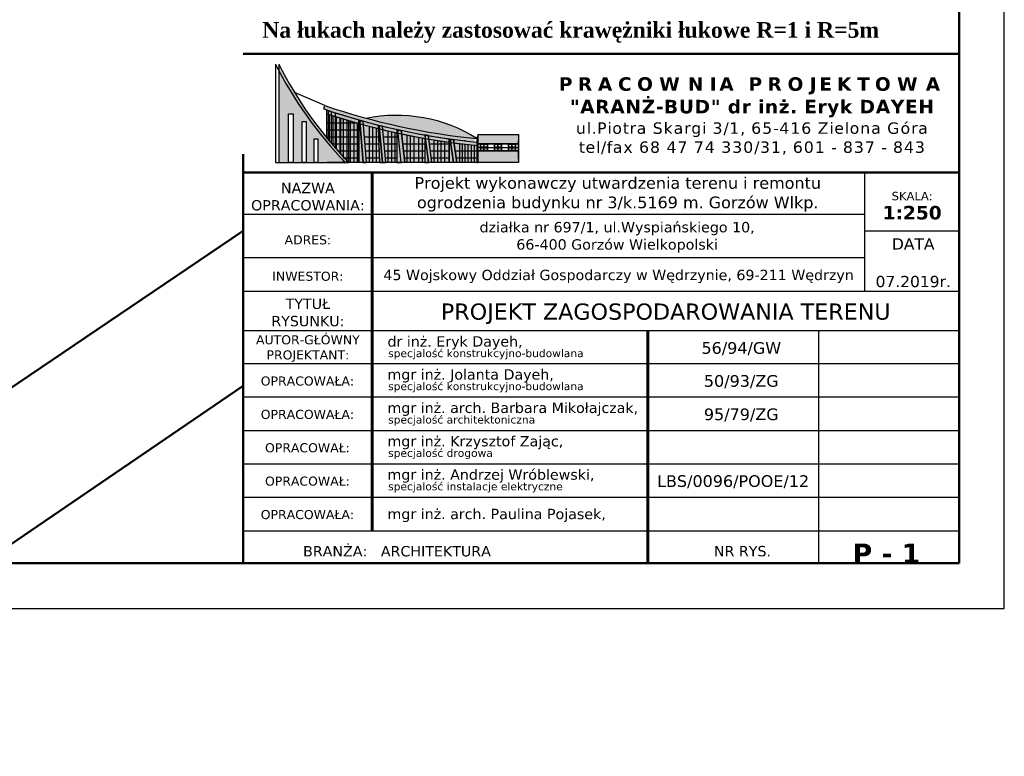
# Model space of a CAD drawing. Header units: metres. Extents: x 5515009 to 5515176, y 5844635 to 5844761.
# Tile 8 of 10: x 5515138 to 5515176, y 5844650 to 5844678. Entities that reach past the tile are written whole.
import ezdxf

# ---------------------------------------------------------------- set-up
doc = ezdxf.new("R2010")
doc.units = ezdxf.units.M
doc.header["$LTSCALE"] = 1000
doc.header["$MEASUREMENT"] = 0
doc.set_wipeout_variables(frame=1)
for name, pattern in [('0.5_0.5', [1, 0.5, -0.5]), ('1', [0]), ('BUD', [0]), ('GDE', [0])]:
    doc.linetypes.add(name, pattern=pattern)
doc.layers.get('0').update_dxf_attribs({"color": 250, "linetype": 'CONTINUOUS', "lineweight": 30})
for name, color, linetype in [('!KZ_GRANICE', 40, '0.5_0.5'), ('!KZ_MAPA', 253, '0.5_0.5'), ('00-słupy', 251, 'CONTINUOUS'), ('tabelka', 7, 'CONTINUOUS')]:
    doc.layers.add(name, color=color, linetype=linetype)
doc.layers.add('00-elewacja', color=7, linetype='CONTINUOUS', true_color=0xffffff)
for name, color, linetype, lineweight in [('ARMATURA', 251, 'CONTINUOUS', 20), ('EBU_L_1', 7, '1', 50), ('EDZ_L_1', 30, 'GDE', 50), ('WYMIAR ZEW', 126, 'CONTINUOUS', 20)]:
    doc.layers.add(name, color=color, linetype=linetype, lineweight=lineweight)
doc.layers.get('WYMIAR ZEW').off()
doc.styles.add('MOJE', font='times.ttf')
doc.styles.get("Standard").update_dxf_attribs({"font": 'ARIALN.TTF', "width": 0.75})
doc.styles.add('TAB. podst. 18', font='verdana.ttf', dxfattribs={"height": 18})
doc.styles.add('TAB. podst. cz. 16', font='verdana.ttf', dxfattribs={"height": 16})
doc.styles.add('TAB. podstawowy cz.14', font='verdana.ttf', dxfattribs={"height": 14})

# ---------------------------------------------------------------- blocks, each defined once
blk = doc.blocks.new('GRANICE')
at = {"layer": 'EDZ_L_1', "linetype": 'GDE'}
blk.add_line((111.2, -77.69), (61.96, -111.29), dxfattribs=at)
blk = doc.blocks.new('zw$7899')
at = {"layer": '00-elewacja', "ltscale": 3}
for color, points in [(7, [(55.1, -15.8), (55.1, -25.7, 0.071069), (158.2, -167.9), (160.3, -167.9), (160.3, -164.9, -0.073874)]), (250, [(126.3, -80), (124.6, -85.1, 0.029257), (244.5, -118.1, 0.026979), (358, -136), (358, -130.6, -0.056206)])]:
    blk.add_hatch(color=color, dxfattribs=at).paths.add_polyline_path(points)
at = {"layer": '00-słupy', "ltscale": 3}
for color, points in [(252, [(55.1, -25.7), (55.1, -167.9), (70.2, -167.9), (70.2, -92.5), (77.4, -92.5), (77.4, -167.9), (91.2, -167.9), (91.2, -104.4), (97.7, -104.4), (97.7, -167.9), (110, -167.9), (110, -131.4), (115.7, -131.4), (115.7, -167.9), (154.9, -167.9), (154.9, -164.5, -0.069195)]), (250, [(189.9, -99.4, 0.041218), (361.2, -130.9), (361.2, -130.2, 0.193561)]), (251, [(320, -132.1), (325.2, -132.1), (330.4, -167.9), (325.2, -167.9)])]:
    blk.add_hatch(color=color, dxfattribs=at).paths.add_polyline_path(points)
h = blk.add_hatch(color=252, dxfattribs=at)
h.paths.add_polyline_path([(132.1, -87.7, -0.000597), (129.7, -86.9), (129.7, -92.5), (132.1, -93.3)])
h.paths.add_polyline_path([(136.5, -89.1, -0.001084), (132.1, -87.7), (132.1, -93.3), (136.5, -94.8)])
h.paths.add_polyline_path([(142.9, -91.2, -0.001556), (136.5, -89.1), (136.5, -94.8), (142.9, -96.8)])
h.paths.add_polyline_path([(142.9, -91.2), (142.9, -96.8), (147.1, -98.2), (178.9, -107.6), (178.9, -102, -0.008774)])
h.paths.add_polyline_path([(189.5, -104.9, -0.000926), (185.7, -103.9), (186.2, -109.6), (209, -115.5, 0.000046), (209.2, -115.6), (209, -109.9, -0.004729)])
h.paths.add_polyline_path([(237.6, -116.7, -0.005337), (215.5, -111.5), (216.1, -117.2), (237.6, -122.2)])
h.paths.add_polyline_path([(244.5, -118.1), (245.1, -123.8), (280.6, -130.7, 0.00011), (281, -130.7), (281.1, -128.8), (280.6, -125.2, -0.008588)])
h.paths.add_polyline_path([(318.4, -131.2, -0.007577), (286.4, -126.2), (287.1, -131.8), (318.4, -136.6, 0.00002), (318.4, -136.6)])
h.paths.add_polyline_path([(361.2, -136.4, -0.008457), (325.2, -132.2), (326, -137.7), (361.2, -141.7)])
h = blk.add_hatch(color=250, dxfattribs=at)
h.paths.add_polyline_path([(185.7, -167.9), (178.9, -167.9), (178.9, -102), (180.5, -103.9)])
h.paths.add_polyline_path([(239.2, -118.1), (237.6, -116.7), (237.6, -167.9), (244.5, -167.9)])
h.paths.add_polyline_path([(281.1, -126.2), (280.6, -167.9), (286.4, -167.9)])
h.paths.add_polyline_path([(318.4, -167.9), (318.4, -131.2), (320, -132.1), (325.2, -167.9)])
edge = h.paths.add_edge_path()
edge.add_line((211.8, -128.1), (210.3, -111.5))
edge.add_line((210.3, -111.5), (209, -109.9))
edge.add_line((209, -109.9), (211, -167.9))
edge.add_line((211, -167.9), (215.5, -167.9))
edge.add_line((215.5, -167.9), (212.8, -138.9))
h = blk.add_hatch(color=251, dxfattribs=at)
h.paths.add_polyline_path([(190.9, -167.9), (185.7, -103.9), (180.5, -103.9), (185.7, -167.9)])
h.paths.add_polyline_path([(220.8, -167.9), (215.5, -111.5), (210.3, -111.5), (215.5, -167.9)])
h.paths.add_polyline_path([(244.5, -167.9), (239.2, -118.1), (244.5, -118.6), (249.7, -167.9)])
h.paths.add_polyline_path([(291.5, -167.2), (286.4, -126.2), (280.6, -125.2), (286.4, -167.9)])
h = blk.add_hatch(color=250, dxfattribs=at)
h.paths.add_polyline_path([(212.8, -138.9), (210.7, -115.9, -0.000359), (209.2, -115.6), (211, -167.9), (215.5, -167.9)])
h.paths.add_polyline_path([(210.3, -111.5), (209, -109.9), (209.2, -115.6, 0.000359), (210.7, -115.9)])
h = blk.add_hatch(color=252, dxfattribs=at)
h.paths.add_polyline_path([(363.4, -167.9), (363.4, -149.9), (425.6, -149.9), (425.6, -167.9)])
h.paths.add_polyline_path([(425.6, -124.7), (363.4, -124.7), (363.4, -139.1), (425.6, -139.1)])
at = {"layer": 'ARMATURA'}
blk.add_hatch(color=253, dxfattribs=at).paths.add_polyline_path([(129.7, -92.5), (178.9, -107.6), (178.9, -167.9), (160.3, -167.9), (160.3, -164.9), (129.7, -130.2)])
h = blk.add_hatch(color=253, dxfattribs=at)
h.paths.add_polyline_path([(249.7, -167.9), (245.1, -123.8), (280.6, -130.7), (280.6, -167.9)])
h.paths.add_polyline_path([(287.1, -131.8), (318.4, -136.6), (318.4, -167.9), (291.6, -167.9)])
h.paths.add_polyline_path([(326, -137.7), (361.5, -141.8), (361.2, -167.9), (330.4, -167.9), (326, -137.7)])
h.paths.add_polyline_path([(216.1, -117.2), (237.6, -122.2), (237.6, -167.9), (220.8, -167.9)])
h.paths.add_polyline_path([(186.2, -109.6), (209, -115.5), (211, -167.9), (190.9, -167.9), (186.2, -109.6)])
at = {"layer": '00-elewacja', "color": 7, "ltscale": 3}
blk.add_line((366.7, -144.5), (363.4, -144.5), dxfattribs=at)
for points in [[(50, -15.8, 0.075573), (158.2, -167.9, 1.191413)], [(55.1, -15.8, 0.075573), (163.3, -167.9, 1.191413)], [(124.6, -85.1, 0.057105), (361.2, -136.3, 0.057105)], [(126.3, -80, 0.056978), (361.2, -130.9, 0.057292)], [(189.9, -99.4, -0.193561), (361.2, -130.2, -0.193561)]]:
    blk.add_lwpolyline(points, format="xyb", dxfattribs=at)
for points in [[(50, -15.8), (50, -167.9)], [(55.1, -15.8), (55.1, -167.9), (163.3, -167.9)], [(126.3, -80), (79.5, -59.6)], [(124.6, -85.1), (126.3, -80)], [(132.1, -133.2), (132.1, -87.7)], [(136.5, -138.4), (136.5, -89.1)], [(142.9, -145.8), (142.9, -91.2)], [(133.3, -93.8), (133.3, -134.7)], [(138.7, -95.5), (138.7, -141)], [(144.1, -97.2), (144.1, -147.2)], [(149.5, -98.9), (149.5, -153.3)], [(151.1, -154.9), (151.1, -99.3)], [(154.9, -100.6), (154.9, -159.1)], [(160.3, -102.2), (160.3, -167.9)], [(163.3, -167.9), (163.3, -102.9)], [(165.7, -103.8), (165.7, -167.9)], [(171.1, -105.8), (171.1, -167.9)], [(129.7, -106.5), (176.5, -106.5)], [(129.7, -117.3), (178.9, -117.3)], [(176.5, -106.9), (176.5, -167.9)], [(192.9, -107.2), (192.9, -107.2)], [(195.1, -112), (194.8, -167.9)], [(200.2, -113.3), (200.2, -167.9)], [(205.6, -114.6), (205.6, -167.9)], [(223.8, -119.1), (223.8, -167.9)], [(229.2, -120.3), (229.2, -167.9)], [(234.6, -121.5), (234.6, -167.9)], [(129.7, -128.1), (178.9, -128.1)], [(187.7, -128.1), (209.6, -128.1)], [(217.1, -128.1), (237.6, -128.1)], [(252.9, -125.4), (252.9, -167.9)], [(258.3, -126.5), (258.3, -167.9)], [(263.7, -127.5), (263.7, -167.9)], [(271.1, -128.9), (271.1, -167.9)], [(276.5, -129.9), (276.5, -167.9)], [(294.8, -133), (294.8, -167.9)], [(300.2, -133.9), (300.2, -167.9)], [(305.6, -134.8), (305.6, -167.9)], [(311, -130.1), (311, -130.2)], [(311, -135.5), (311, -167.9)], [(318.4, -136.6), (318.4, -146.8)], [(325.2, -167.9), (320, -132.1)], [(330.4, -167.9), (325.2, -132.1)], [(334.6, -133.3), (334.6, -133.4)], [(338.7, -133.3), (338.7, -133.9)], [(342.8, -133.3), (342.8, -134.4)], [(425.6, -162.5), (425.6, -133.7)], [(136.9, -138.9), (178.9, -138.9)], [(146.4, -149.7), (178.9, -149.7)], [(146.4, -149.7), (178.9, -149.7)], [(188.6, -138.9), (205.6, -138.9)], [(189.5, -149.7), (205.6, -149.7)], [(189.5, -149.7), (192.7, -149.7)], [(200.5, -138.9), (210, -138.9)], [(201.3, -149.7), (210.4, -149.7)], [(218.1, -138.9), (237.6, -138.9)], [(219.1, -149.7), (237.6, -149.7)], [(246.7, -139), (263.7, -138.9)], [(248.3, -149.7), (263.7, -149.7)], [(263.7, -138.9), (280.9, -138.9)], [(263.7, -149.7), (280.8, -149.7)], [(288, -138.9), (318.4, -138.9)], [(289.3, -149.7), (318.4, -149.7)], [(327.8, -149.7), (361.2, -149.7)], [(334.6, -138.7), (334.6, -167.9), (334.6, -167.9)], [(338.7, -139.1), (338.7, -167.9), (338.7, -167.9)], [(342.8, -139.6), (342.8, -167.9), (342.8, -167.9)], [(347.2, -140.3), (347.2, -167.9)], [(352.6, -140.8), (352.6, -167.9)], [(356.9, -140.3), (356.9, -167.9)], [(377.5, -144.5), (388.3, -144.5)], [(399.1, -144.5), (409.9, -144.5)], [(415.3, -139.1), (415.3, -149)], [(420.7, -144.5), (425.6, -144.5)], [(154.9, -160.5), (178.9, -160.5)], [(154.9, -164.5), (154.9, -167.9)], [(190.3, -160.5), (211, -160.5)], [(220.1, -160.5), (237.6, -160.5)], [(249, -160.5), (280.6, -160.5)], [(290.7, -160.5), (318.4, -160.5)], [(329.3, -160.5), (361.2, -160.5)]]:
    blk.add_lwpolyline(points, dxfattribs=at)
at = {"layer": '00-elewacja', "ltscale": 3}
for points in [[(129.7, -130.2), (129.7, -86.9, 0.055389), (361.2, -136.4), (361.2, -167.9), (129.7, -167.9)], [(129.7, -92.5, 0.055598), (361.5, -141.8, 0.057292)]]:
    blk.add_lwpolyline(points, format="xyb", dxfattribs=at)
at = {"layer": '00-elewacja', "color": 7, "ltscale": 3}
for points in [[(70.2, -167.9), (70.2, -92.5), (77.4, -92.5), (77.4, -167.9)], [(91.2, -167.9), (91.2, -104.4), (97.7, -104.4), (97.7, -167.9)], [(110, -167.9), (110, -131.4), (115.7, -131.4), (115.7, -167.9)], [(363.4, -124.7), (361.2, -130.2), (361.2, -167.9), (363.4, -167.9), (363.4, -124.7)], [(363.4, -124.7), (425.6, -124.7), (425.6, -139.1), (363.4, -139.1)], [(363.4, -139.1), (425.6, -139.1), (425.6, -149.9), (363.4, -149.9)], [(363.4, -167.9), (363.4, -149.9), (425.6, -149.9), (425.6, -167.9), (363.4, -167.9)], [(366.7, -139.1), (372.1, -139.1), (372.1, -144.5), (366.7, -144.5)], [(366.7, -139.1), (372.1, -139.1), (372.1, -144.5), (366.7, -144.5)], [(366.7, -144.5), (372.1, -144.5), (372.1, -149.9), (366.7, -149.9)], [(366.7, -144.5), (372.1, -144.5), (372.1, -149.9), (366.7, -149.9)], [(367.3, -139.6), (371.6, -139.6), (371.6, -143.9), (367.3, -143.9)], [(367.3, -145), (371.6, -145), (371.6, -149.3), (367.3, -149.3)], [(372.1, -139.1), (377.5, -139.1), (377.5, -144.5), (372.1, -144.5)], [(372.1, -144.5), (377.5, -144.5), (377.5, -149.9), (372.1, -149.9)], [(372.7, -139.6), (377, -139.6), (377, -143.9), (372.7, -143.9)], [(372.7, -145), (377, -145), (377, -149.3), (372.7, -149.3)], [(388.3, -139.1), (393.7, -139.1), (393.7, -144.5), (388.3, -144.5)], [(388.3, -144.5), (393.7, -144.5), (393.7, -149.9), (388.3, -149.9)], [(388.9, -139.6), (393.2, -139.6), (393.2, -143.9), (388.9, -143.9)], [(388.9, -145), (393.2, -145), (393.2, -149.3), (388.9, -149.3)], [(393.7, -139.1), (399.1, -139.1), (399.1, -144.5), (393.7, -144.5)], [(393.7, -144.5), (399.1, -144.5), (399.1, -149.9), (393.7, -149.9)], [(394.3, -139.6), (398.6, -139.6), (398.6, -143.9), (394.3, -143.9)], [(394.3, -145), (398.6, -145), (398.6, -149.3), (394.3, -149.3)], [(409.9, -139.1), (415.3, -139.1), (415.3, -144.5), (409.9, -144.5)], [(409.9, -139.1), (415.3, -139.1), (415.3, -144.5), (409.9, -144.5)], [(409.9, -144.5), (415.3, -144.5), (415.3, -149.9), (409.9, -149.9)], [(409.9, -144.5), (415.3, -144.5), (415.3, -149.9), (409.9, -149.9)], [(410.5, -139.6), (414.8, -139.6), (414.8, -143.9), (410.5, -143.9)], [(410.5, -145), (414.8, -145), (414.8, -149.3), (410.5, -149.3)], [(415.3, -139.1), (420.7, -139.1), (420.7, -144.5), (415.3, -144.5)], [(415.3, -144.5), (420.7, -144.5), (420.7, -149.9), (415.3, -149.9)], [(415.9, -139.6), (420.2, -139.6), (420.2, -143.9), (415.9, -143.9)], [(415.9, -145), (420.2, -145), (420.2, -149.3), (415.9, -149.3)]]:
    blk.add_lwpolyline(points, close=True, dxfattribs=at)
at = {"layer": '00-słupy', "color": 7, "ltscale": 3}
for p, q in [((286.4, -167.9), (281.1, -126.2)), ((291.6, -167.9), (286.4, -126.2))]:
    blk.add_line(p, q, dxfattribs=at)
at = {"layer": '00-słupy', "ltscale": 3}
blk.add_line((50, -167.9), (55.1, -167.9), dxfattribs=at)
for points in [[(129.7, -92.5), (178.9, -107.6), (178.9, -167.9), (160.3, -167.9), (160.3, -164.9), (129.7, -130.2)], [(185.7, -167.9), (178.9, -167.9), (178.9, -102), (180.5, -103.9), (185.7, -167.9)], [(249.7, -167.9), (245.1, -123.8), (280.6, -130.7), (280.6, -167.9), (249.7, -167.9)], [(287.1, -131.8), (318.4, -136.6), (318.4, -167.9), (291.6, -167.9), (287.1, -131.8)]]:
    blk.add_lwpolyline(points, close=True, dxfattribs=at)
at = {"layer": '00-słupy', "color": 7, "ltscale": 3}
for points in [[(185.7, -167.9), (180.5, -103.9)], [(190.9, -167.9), (185.7, -103.9)], [(211.8, -128.1), (210.3, -111.5), (209, -109.9), (211, -167.9), (215.5, -167.9), (212.8, -138.9)], [(215.5, -167.9), (210.3, -111.5)], [(220.8, -167.9), (215.5, -111.5)], [(244.5, -167.9), (239.2, -118.1)], [(249.7, -167.9), (244.5, -118.1)], [(318.4, -167.9), (318.4, -131.2), (320, -132.1), (325.2, -167.9), (318.4, -167.9)]]:
    blk.add_lwpolyline(points, dxfattribs=at)
for points in [[(190.9, -167.9), (185.7, -103.9), (180.5, -103.9), (185.7, -167.9)], [(186.2, -109.6), (209, -115.5), (211, -167.9), (190.9, -167.9), (186.2, -109.6)], [(220.8, -167.9), (215.5, -111.5), (210.3, -111.5), (215.5, -167.9), (220.8, -167.9)], [(216.1, -117.2), (237.6, -122.2), (237.6, -167.9), (220.8, -167.9), (216.1, -117.2)], [(239.2, -118.1), (237.6, -116.7), (237.6, -167.9), (244.5, -167.9), (239.2, -118.1)], [(244.5, -167.9), (239.2, -118.1), (244.5, -118.6), (249.7, -167.9), (244.5, -167.9)], [(291.5, -167.2), (286.4, -126.2), (280.6, -125.2), (286.4, -167.9)], [(281.1, -126.2), (280.6, -167.9), (286.4, -167.9)], [(320, -132.1), (325.2, -132.1), (330.4, -167.9), (325.2, -167.9)], [(326, -137.7), (361.5, -141.8), (361.2, -167.9), (330.4, -167.9), (326, -137.7)]]:
    blk.add_lwpolyline(points, close=True, dxfattribs=at)
blk = doc.blocks.new('MAPA')
at = {"layer": 'EBU_L_1', "color": 251, "linetype": 'BUD', "lineweight": 50}
blk.add_line((85.214, -69.084), (94.669, -83.059), dxfattribs=at)
at = {"layer": 'EBU_L_1', "color": 251, "linetype": '1'}
blk.add_line((62.296, -104.932), (94.669, -83.059), dxfattribs=at)
at = {"layer": 'EDZ_L_1', "color": 251, "linetype": 'GDE'}
blk.add_line((111.2, -77.69), (61.96, -111.29), dxfattribs=at)

msp = doc.modelspace()

# ---------------------------------------------------------------- block references
at = {"layer": '!KZ_GRANICE', "linetype": 'Continuous'}
msp.add_blockref('GRANICE', (5515063.58, 5844761.17), dxfattribs=at)
at = {"layer": '!KZ_MAPA', "linetype": 'Continuous'}
msp.add_blockref('MAPA', (5515063.58, 5844761.17), dxfattribs=at)

# ---------------------------------------------------------------- next in the draw order: wipeouts: each hides what was drawn before it
at = {"lineweight": 50}
msp.add_wipeout([(5515146.509, 5844657.344), (5515146.509, 5844728.062), (5515174.165, 5844728.062), (5515174.165, 5844657.344)], dxfattribs=at).dxf.layer = 'tabelka'

# ---------------------------------------------------------------- next in the draw order: linework, layer by layer
msp.add_lwpolyline([(5515070.906, 5844655.594), (5515175.906, 5844655.594), (5515175.906, 5844729.844), (5515070.906, 5844729.844)], close=True)
at = {"layer": 'tabelka', "lineweight": 50}
for p, q in [((5515174.165, 5844657.344), (5515174.165, 5844728.062)), ((5515146.509, 5844677.007), (5515174.167, 5844677.007)), ((5515146.509, 5844673.132), (5515146.509, 5844657.344)), ((5515146.506, 5844672.425), (5515174.165, 5844672.425)), ((5515174.165, 5844657.344), (5515078.406, 5844657.344))]:
    msp.add_line(p, q, dxfattribs=at)
at = {"layer": 'tabelka', "lineweight": 30}
for p, q in [((5515170.504, 5844672.425), (5515170.504, 5844667.848)), ((5515146.506, 5844670.816), (5515170.504, 5844670.816)), ((5515170.504, 5844670.166), (5515174.167, 5844670.166)), ((5515146.506, 5844669.139), (5515170.504, 5844669.139)), ((5515146.506, 5844667.848), (5515174.165, 5844667.848)), ((5515146.506, 5844666.32), (5515174.165, 5844666.32)), ((5515168.726, 5844666.32), (5515168.726, 5844657.344)), ((5515146.509, 5844665.046), (5515174.165, 5844665.046)), ((5515146.509, 5844663.757), (5515174.165, 5844663.757)), ((5515146.509, 5844662.468), (5515174.165, 5844662.468)), ((5515146.509, 5844661.179), (5515174.165, 5844661.179)), ((5515146.509, 5844659.89), (5515174.165, 5844659.89)), ((5515146.509, 5844658.593), (5515174.165, 5844658.593)), ((5515146.509, 5844658.593), (5515174.165, 5844658.593)), ((5515146.509, 5844658.593), (5515174.165, 5844658.593)), ((5515146.509, 5844658.586), (5515174.165, 5844658.586))]:
    msp.add_line(p, q, dxfattribs=at)
at = {"layer": 'tabelka', "lineweight": 30, "const_width": 0.11}
msp.add_lwpolyline([(5515151.499, 5844672.425), (5515151.499, 5844658.586)], dxfattribs=at)
at = {"layer": 'tabelka', "lineweight": 30}
msp.add_lwpolyline([(5515162.143, 5844666.32, 0.11, 0.11, 0), (5515162.143, 5844657.344, 0, 0, 0)], format="xyseb", dxfattribs=at)

# ---------------------------------------------------------------- next in the draw order: block references
at = {"layer": 'WYMIAR ZEW', "xscale": 0.025, "yscale": 0.025, "zscale": 0.025}
msp.add_blockref('zw$7899', (5515146.509, 5844677.007), dxfattribs=at)

# ---------------------------------------------------------------- next in the draw order: texts
at = {"layer": 'tabelka', "color": 1, "insert": (5515162.527, 5844677.43), "char_height": 0.604596, "width": 30.55007, "attachment_point": 8, "style": 'MOJE'}
msp.add_mtext('\\pxsm1,ql;{\\fTimes New Roman|b1|i0|c238|p18;Na łukach należy zastosować krawężniki łukowe R=1 i R=5m}', dxfattribs=at)
at = {"layer": 'tabelka'}
for s, insert, char_height, width, attachment_point in [('{\\fVerdana|b1|i0|c0|p34;\\W1;\\T1.4;PRACOWNIA PROJEKTOWA\\P\\T1.05;"ARANŻ-BUD" dr inż. Eryk DAYEH\\P\\fVerdana|b0|i0|c0|p34;\\H0.8437x;\\T1.1;ul.Piotra Skargi 3/1, 65-416 Zielona Góra\\P\\H1x;tel/fax 68 47 74 330/31, 601 - 837 - 843}', (5515166.177, 5844674.608), 0.52272, 16.04794, 5), ('\\pxqc,t9.405556;{\\fVerdana|b0|i0|c238|p34;\\W1;Projekt wykonawczy utwardzenia terenu i remontu ogrodzenia budynku nr 3/k.5169 m. Gorzów Wlkp.}', (5515160.979, 5844670.918), 0.45, 19.00461, 8), ('\\pxt1;{\\fVerdana|b0|i0|c0|p34;\\H0.7461x;\\W1;SKALA:\\P\\fVerdana|b1|i0|c0|p34;\\H1.608x;1:250}', (5515172.348, 5844671.14), 0.4356, 3.34227, 5), ('\\pxsm2;{\\fVerdana|b0|i0|c0|p34;\\W1;DATA\\P\\ps*1;07.2019r.}', (5515172.389, 5844668.937), 0.4356, 3.43313, 5)]:
    msp.add_mtext(s, dxfattribs=dict(at, insert=insert, char_height=char_height, width=width, attachment_point=attachment_point))
for s, insert, char_height, width, attachment_point, style in [('{\\fVerdana|b0|i0|c0|p34;NAZWA}\\P{\\fVerdana|b0|i0|c0|p34;OPRACOWANIA:}', (5515149.014, 5844671.489), 0.4, 5.65035, 5, 'TAB. podst. cz. 16'), ('{\\A1;\\fVerdana|b0|i0|c0|p34;\\fVerdana|b0|i0|c0|p34;działka nr \\C7;697/1, \\fVerdana|b0|i0|c0|p34;\\C256;ul.Wyspiańskiego 10, \\P66-400 Gorzów Wielkopolski}', (5515160.955, 5844669.333), 0.4, 19.00461, 8, 'MOJE'), ('{\\fVerdana|b0|i0|c0|p34;ADRES:}', (5515149.014, 5844669.821), 0.35, 5.65035, 5, 'TAB. podstawowy cz.14'), ('{\\fVerdana|b0|i0|c0|p34;INWESTOR:}', (5515149.014, 5844668.416), 0.35, 5.65035, 5, 'TAB. podstawowy cz.14'), ('{\\fVerdana|b0|i0|c0|p34;45 Wojskowy Oddział Gospodarczy w Wędrzynie, 69-211 Wędrzyn}', (5515161.012, 5844668.411), 0.4, 19.00461, 5, 'MOJE'), ('{\\fVerdana|b0|i0|c0|p34;TYTUŁ}\\P{\\fVerdana|b0|i0|c0|p34;RYSUNKU:}', (5515149.014, 5844667.018), 0.4, 5.65035, 5, 'TAB. podst. cz. 16'), ('{\\fVerdana|b0|i0|c0|p34;PROJEKT ZAGOSPODAROWANIA TERENU }', (5515162.833, 5844666.57), 0.625, 22.66748, 8, 'MOJE'), ('{\\fVerdana|b0|i0|c0|p34;AUTOR-GŁÓWNY}\\P{\\fVerdana|b0|i0|c0|p34;PROJEKTANT:}', (5515149.014, 5844665.625), 0.35, 5.65035, 5, 'TAB. podstawowy cz.14'), ('{\\fVerdana|b0|i0|c0|p34;dr inż. Eryk Dayeh,\\fVerdana|b0|i0|c186|p34;\\H0.75x; }', (5515152.088, 5844665.844), 0.4, 10.34543, 4, 'TAB. podst. cz. 16'), ('{\\fVerdana|b0|i0|c0|p34;56/94/GW}', (5515165.749, 5844665.621), 0.45, 5.20934, 5, 'TAB. podst. 18'), ('{\\H0.75x;specjalość \\fVerdana|b0|i0|c0|p34;konstrukcyjno-budowlana}', (5515152.113, 5844665.401), 0.4, 11.0008, 4, 'TAB. podst. cz. 16'), ('OPRACOWAŁA:', (5515148.997, 5844664.37), 0.35, 5.65035, 5, 'TAB. podstawowy cz.14'), ('{\\fVerdana|b0|i0|c0|p34;mgr inż. Jolanta Dayeh,\\fVerdana|b0|i0|c186|p34;\\H0.75x; }', (5515152.088, 5844664.57), 0.4, 10.34543, 4, 'TAB. podst. cz. 16'), ('{\\fVerdana|b0|i0|c0|p34;50/93/ZG}', (5515165.749, 5844664.348), 0.45, 5.20934, 5, 'TAB. podst. 18'), ('{\\H0.75x;specjalość \\fVerdana|b0|i0|c0|p34;konstrukcyjno-budowlana}', (5515152.113, 5844664.127), 0.4, 11.0008, 4, 'TAB. podst. cz. 16'), ('{\\fVerdana|b0|i0|c0|p34;mgr inż. arch. Barbara Mikołajczak,\\fVerdana|b0|i0|c186|p34;\\H0.75x; }', (5515152.088, 5844663.281), 0.4, 10.34543, 4, 'TAB. podst. cz. 16'), ('OPRACOWAŁA:', (5515148.997, 5844663.081), 0.35, 5.65035, 5, 'TAB. podstawowy cz.14'), ('{\\H0.75x;specjalość \\fVerdana|b0|i0|c0|p34;architektoniczna}', (5515152.113, 5844662.838), 0.4, 11.0008, 4, 'TAB. podst. cz. 16'), ('{\\fVerdana|b0|i0|c0|p34;95/79/ZG}', (5515165.749, 5844663.059), 0.45, 5.20934, 5, 'TAB. podst. 18'), ('{\\fVerdana|b0|i0|c0|p34;mgr inż. Krzysztof Zając,\\fVerdana|b0|i0|c186|p34;\\H0.75x; }', (5515152.088, 5844661.992), 0.4, 10.34543, 4, 'TAB. podst. cz. 16'), ('OPRACOWAŁ:', (5515148.997, 5844661.792), 0.35, 5.65035, 5, 'TAB. podstawowy cz.14'), ('{\\H0.75x;specjalość \\fVerdana|b0|i0|c0|p34;drogowa}', (5515152.113, 5844661.549), 0.4, 11.0008, 4, 'TAB. podst. cz. 16'), ('OPRACOWAŁ:', (5515148.997, 5844660.503), 0.35, 5.65035, 5, 'TAB. podstawowy cz.14'), ('{\\fVerdana|b0|i0|c0|p34;mgr inż. Andrzej Wróblewski,\\fVerdana|b0|i0|c186|p34;\\H0.75x; }', (5515152.088, 5844660.703), 0.4, 10.34543, 4, 'TAB. podst. cz. 16'), ('{\\fVerdana|b0|i0|c0|p34;LBS/0096/POOE/12}', (5515165.434, 5844660.48), 0.45, 6.58232, 5, 'TAB. podst. 18'), ('{\\H0.75x;specjalość \\fVerdana|b0|i0|c0|p34;instalacje elektryczne}', (5515152.113, 5844660.26), 0.4, 11.0008, 4, 'TAB. podst. cz. 16'), ('OPRACOWAŁA:', (5515148.997, 5844659.213), 0.35, 5.65035, 5, 'TAB. podstawowy cz.14'), ('{\\fVerdana|b0|i0|c0|p34;mgr inż. arch. Paulina Pojasek,\\fVerdana|b0|i0|c186|p34;\\H0.75x; }', (5515152.088, 5844659.181), 0.4, 10.34543, 4, 'TAB. podst. cz. 16'), ('BRANŻA:   ARCHITEKTURA', (5515152.455, 5844657.797), 0.4, 11.89349, 5, 'TAB. podst. cz. 16'), (' {\\fVerdana|b1|i0|c186|p34;       \\H1.25x;P - 1 }', (5515170.223, 5844657.717), 0.6, 8.47553, 5, 'TAB. podst. cz. 16'), ('\\pxqc;NR RYS.', (5515165.795, 5844657.8), 0.4, 5.05547, 5, 'TAB. podst. cz. 16')]:
    msp.add_mtext(s, dxfattribs=dict(at, insert=insert, char_height=char_height, width=width, attachment_point=attachment_point, style=style))

doc.saveas('drawing.dxf')
